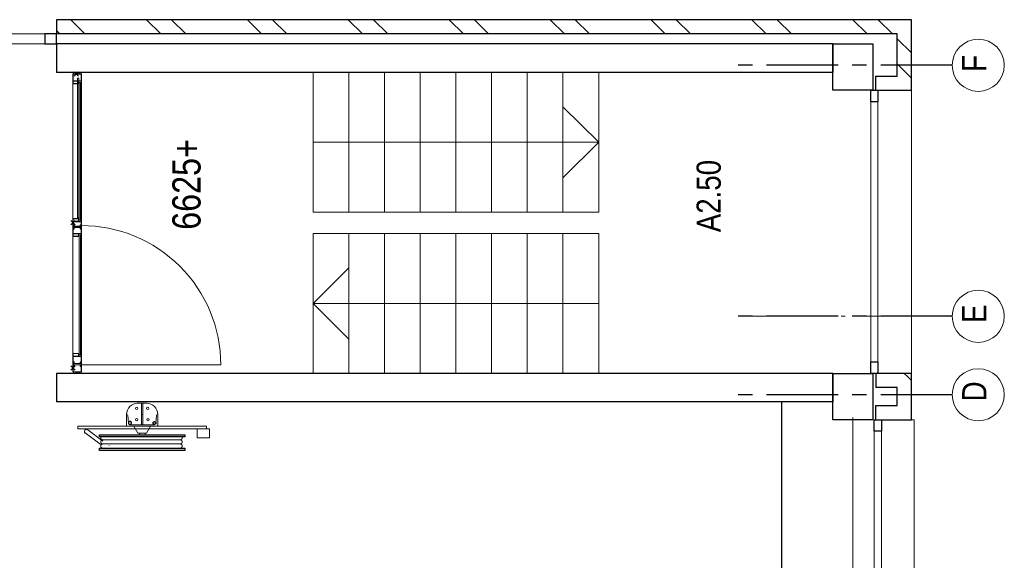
# Model space of a CAD drawing. Header units: millimetres. Extents: x 274596 to 660162, y 141333 to 298920.
# Tile 163 of 165: x 604464 to 611363, y 192753 to 196545. Entities that reach past the tile are written whole.
import ezdxf

# ---------------------------------------------------------------- set-up
doc = ezdxf.new("R2010")
doc.units = ezdxf.units.MM
doc.header["$LTSCALE"] = 400
doc.header["$PDMODE"] = 3
doc.header["$PDSIZE"] = 15
doc.linetypes.add('CENTER', pattern=[2, 1.25, -0.25, 0.25, -0.25])
doc.linetypes.add('STYLE_06', pattern=[1.041641, 0.625, -0.208282, 0.069427, -0.138931])
for name, color, linetype, lineweight in [('Buitenkozijnen', 140, 'Continuous', 15), ('mat-baksteen', 5, 'Continuous', 25), ('mat-beton (ihwg)', 5, 'Continuous', 25), ('mat-glas-vert', 5, 'Continuous', 15), ('MAT-kit', 140, 'Continuous', 5), ('mat-kunststof', 43, 'Continuous', 9), ('mat-staal', 5, 'Continuous', 25), ('None', 7, 'Continuous', 9), ('Ruimtenummers', 5, 'Continuous', 25), ('Tekst', 140, 'Continuous', 15)]:
    doc.layers.add(name, color=color, linetype=linetype, lineweight=lineweight)
doc.layers.add('inlay', color=6, linetype='Continuous')
doc.layers.add('stramien', color=1, linetype='CENTER')
doc.styles.add('Arial Narrow', font='ARIALN.TTF', dxfattribs={"height": 222.25})

# ---------------------------------------------------------------- blocks, each defined once
blk = doc.blocks.new('*U1653')
at = {"layer": 'mat-kunststof', "lineweight": 9}
blk.add_lwpolyline([(-8599, -36719.9), (-8609, -36719.9), (-8609, -36750.5), (-8599, -36750.5)], close=True, dxfattribs=at)
at = {"layer": 'None', "lineweight": 9}
blk.add_lwpolyline([(-8599, -36719.9), (-8609, -36750.5), (-8599, -36750.5), (-8609, -36719.9)], dxfattribs=at)
blk = doc.blocks.new('*U1654')
at = {"layer": 'MAT-kit', "color": 9, "linetype": 'Continuous', "lineweight": 5}
for points in [[(-8599, -36707.7), (-8604.3, -36709.6), (-8609, -36707.7), (-8609, -36713.8), (-8609, -36719.9), (-8604, -36719.9), (-8599, -36719.9), (-8599, -36713.8), (-8599, -36707.7)], [(-8599, -36762.7), (-8604.3, -36760.8), (-8609, -36762.7), (-8609, -36756.6), (-8609, -36750.5), (-8604, -36750.5), (-8599, -36750.5), (-8599, -36756.6), (-8599, -36762.7)]]:
    blk.add_open_spline(points, degree=2, knots=[0, 0, 0, 0.229184, 0.229184, 0.5027, 0.5027, 0.726485, 0.726485, 1, 1, 1], dxfattribs=at)
at = {"layer": 'None', "color": 7}
blk.add_blockref('*U1653', (0, 0), dxfattribs=at)
blk = doc.blocks.new('jan404.129')
at = {"layer": 'None', "lineweight": 15, "flags": 128}
for points in [[(-10, 14.85), (-10, -24.79), (10, -24.79), (10, 14.85)], [(8.5, 13.35), (8.5, -23.29), (-8.5, -23.29), (-8.5, 13.35)]]:
    blk.add_lwpolyline(points, close=True, dxfattribs=at)
blk = doc.blocks.new('*U1655')
at = {"layer": 'None', "color": 7, "linetype": 'Continuous', "lineweight": 15}
for p, q in [((-8658.4, -36762), (-8676.9, -36762)), ((-8676.9, -36763.5), (-8658.4, -36763.5)), ((-8676.9, -36765), (-8610.5, -36765)), ((-8658.4, -36706.5), (-8658.4, -36762)), ((-8658.4, -36763.5), (-8610.5, -36763.5)), ((-8610.5, -36705), (-8656.9, -36705)), ((-8610.5, -36706.5), (-8656.9, -36706.5)), ((-8656.9, -36706.5), (-8656.9, -36762)), ((-8610.5, -36763.5), (-8610.5, -36706.5)), ((-8609, -36763.5), (-8609, -36706.5))]:
    blk.add_line(p, q, dxfattribs=at)
for centre, start, end in [((-8676.9, -36763.5), 90, 180), ((-8676.9, -36763.5), 180, 270), ((-8656.9, -36706.5), 90, 180), ((-8658.4, -36762), 270, 0), ((-8610.5, -36706.5), 0, 90), ((-8610.5, -36763.5), 270, 0)]:
    blk.add_arc(centre, 1.5, start, end, dxfattribs=at)
at = {"layer": 'None', "linetype": 'Continuous', "lineweight": 5}
blk.add_point((-8609, -36730), dxfattribs=at)
at = {"layer": 'mat-staal', "color": 7, "xscale": -1}
blk.add_blockref('jan404.129', (-8669, -36719.9), dxfattribs=at)
blk = doc.blocks.new('*U1656')
at = {"layer": 'None', "color": 7, "linetype": 'Continuous', "lineweight": 15}
for p, q in [((-10698.9, -36706.5), (-10698.7, -36705.8)), ((-10698.9, -36706.5), (-10698.9, -36723.9)), ((-10698.9, -36723.9), (-10698.9, -36763.5)), ((-10698.7, -36764.3), (-10698.9, -36763.5)), ((-10698.7, -36705.8), (-10698.2, -36705.2)), ((-10698.2, -36764.8), (-10698.7, -36764.3)), ((-10698.2, -36705.2), (-10697.4, -36705)), ((-10697.4, -36765), (-10698.2, -36764.8)), ((-10668.8, -36705), (-10697.4, -36705)), ((-10668.8, -36706.5), (-10697.4, -36706.5)), ((-10697.4, -36706.5), (-10697.4, -36723.9)), ((-10697.4, -36723.9), (-10697.4, -36763.5)), ((-10697.4, -36763.5), (-10668.8, -36763.5)), ((-10697.4, -36765), (-10668.8, -36765)), ((-10637.4, -36705), (-10668.8, -36705)), ((-10656.9, -36706.5), (-10668.8, -36706.5)), ((-10668.8, -36763.5), (-10660.4, -36763.5)), ((-10668.8, -36765), (-10660.4, -36765)), ((-10660.4, -36710), (-10660.3, -36709.1)), ((-10660.4, -36710), (-10660.3, -36710.9)), ((-10660.4, -36758), (-10660.2, -36757.3)), ((-10660.4, -36763.5), (-10660.4, -36758)), ((-10659.7, -36764.8), (-10660.4, -36765)), ((-10660.3, -36709.1), (-10660, -36708.3)), ((-10660.3, -36710.9), (-10660, -36711.8)), ((-10660.2, -36757.3), (-10659.7, -36756.7)), ((-10660, -36708.3), (-10659.4, -36707.5)), ((-10660, -36711.8), (-10659.4, -36712.5)), ((-10659.7, -36756.7), (-10658.9, -36756.5)), ((-10659.1, -36764.3), (-10659.7, -36764.8)), ((-10659.4, -36707.5), (-10658.7, -36707)), ((-10659.4, -36712.5), (-10658.7, -36713)), ((-10658.9, -36763.5), (-10659.1, -36764.3)), ((-10658.9, -36709.5), (-10658.7, -36709)), ((-10658.9, -36710), (-10658.9, -36709.5)), ((-10658.9, -36710.5), (-10658.9, -36710)), ((-10658.7, -36711), (-10658.9, -36710.5)), ((-10658.9, -36756.5), (-10650.4, -36756.5)), ((-10658.9, -36758), (-10650.4, -36758)), ((-10658.9, -36763.5), (-10658.9, -36758)), ((-10658.7, -36707), (-10657.9, -36706.6)), ((-10658.7, -36709), (-10658.4, -36708.6)), ((-10658.4, -36711.4), (-10658.7, -36711)), ((-10658.7, -36713), (-10657.9, -36713.4)), ((-10658.4, -36708.6), (-10657.9, -36708.3)), ((-10657.9, -36711.7), (-10658.4, -36711.4)), ((-10657.9, -36706.6), (-10656.9, -36706.5)), ((-10657.9, -36708.3), (-10657.5, -36708.1)), ((-10657.5, -36711.9), (-10657.9, -36711.7)), ((-10657.9, -36713.4), (-10656.9, -36713.5)), ((-10657.5, -36708.1), (-10656.9, -36708)), ((-10656.9, -36712), (-10657.5, -36711.9)), ((-10637.4, -36706.5), (-10656.9, -36706.5)), ((-10656.9, -36708), (-10637.4, -36708)), ((-10650.4, -36712), (-10656.9, -36712)), ((-10650.4, -36713.5), (-10656.9, -36713.5)), ((-10649.7, -36712.2), (-10650.4, -36712)), ((-10650.4, -36723.9), (-10650.4, -36713.5)), ((-10650.4, -36756.5), (-10650.4, -36723.9)), ((-10649.7, -36757.8), (-10650.4, -36758)), ((-10649.1, -36712.8), (-10649.7, -36712.2)), ((-10649.1, -36757.3), (-10649.7, -36757.8)), ((-10648.9, -36713.5), (-10649.1, -36712.8)), ((-10648.9, -36756.5), (-10649.1, -36757.3)), ((-10648.9, -36723.9), (-10648.9, -36713.5)), ((-10648.9, -36756.5), (-10648.9, -36723.9)), ((-10636.7, -36705.2), (-10637.4, -36705)), ((-10636.7, -36707.8), (-10637.4, -36708)), ((-10636.1, -36705.8), (-10636.7, -36705.2)), ((-10636.1, -36707.3), (-10636.7, -36707.8)), ((-10635.9, -36706.5), (-10636.1, -36705.8)), ((-10635.9, -36706.5), (-10636.1, -36707.3))]:
    blk.add_line(p, q, dxfattribs=at)
blk = doc.blocks.new('*U1657')
at = {"layer": 'None', "linetype": 'Continuous', "lineweight": 5}
blk.add_point((-10670.9, -36705), dxfattribs=at)
at = {"layer": 'None', "color": 7}
blk.add_blockref('*U1656', (0, 0), dxfattribs=at)
blk = doc.blocks.new('*U1658')
at = {"layer": 'None', "color": 7, "linetype": 'Continuous', "lineweight": 15}
for p, q in [((-10653.9, -36763.5), (-10653.7, -36762.8)), ((-10653.9, -36763.5), (-10653.7, -36764.3)), ((-10653.7, -36762.8), (-10653.2, -36762.2)), ((-10653.7, -36764.3), (-10653.2, -36764.8)), ((-10653.2, -36762.2), (-10652.4, -36762)), ((-10653.2, -36764.8), (-10652.4, -36765)), ((-10632.9, -36762), (-10652.4, -36762)), ((-10632.9, -36763.5), (-10652.4, -36763.5)), ((-10652.4, -36765), (-10568.9, -36765)), ((-10640.9, -36713.5), (-10640.7, -36712.8)), ((-10640.9, -36713.5), (-10640.9, -36743.8)), ((-10640.9, -36743.8), (-10640.9, -36756.5)), ((-10640.7, -36757.3), (-10640.9, -36756.5)), ((-10640.7, -36712.8), (-10640.2, -36712.2)), ((-10640.2, -36757.8), (-10640.7, -36757.3)), ((-10640.2, -36712.2), (-10639.4, -36712)), ((-10639.4, -36758), (-10640.2, -36757.8)), ((-10630.9, -36712), (-10639.4, -36712)), ((-10639.4, -36713.5), (-10639.4, -36743.8)), ((-10630.9, -36713.5), (-10639.4, -36713.5)), ((-10639.4, -36743.8), (-10639.4, -36756.5)), ((-10639.4, -36756.5), (-10632.9, -36756.5)), ((-10639.4, -36758), (-10632.9, -36758)), ((-10632, -36756.6), (-10632.9, -36756.5)), ((-10632.9, -36758), (-10632.4, -36758.1)), ((-10632.4, -36761.9), (-10632.9, -36762)), ((-10632, -36763.4), (-10632.9, -36763.5)), ((-10632.9, -36763.5), (-10568.9, -36763.5)), ((-10632.4, -36758.1), (-10631.9, -36758.3)), ((-10631.9, -36761.7), (-10632.4, -36761.9)), ((-10631.2, -36757), (-10632, -36756.6)), ((-10631.2, -36763), (-10632, -36763.4)), ((-10631.9, -36758.3), (-10631.5, -36758.6)), ((-10631.5, -36761.4), (-10631.9, -36761.7)), ((-10631.5, -36758.6), (-10631.2, -36759)), ((-10631.2, -36761), (-10631.5, -36761.4)), ((-10630.5, -36757.5), (-10631.2, -36757)), ((-10631.2, -36759), (-10631, -36759.5)), ((-10631, -36760.5), (-10631.2, -36761)), ((-10630.5, -36762.5), (-10631.2, -36763)), ((-10631, -36759.5), (-10630.9, -36760)), ((-10630.9, -36760), (-10631, -36760.5)), ((-10630.9, -36706.5), (-10630.7, -36705.8)), ((-10630.9, -36706.5), (-10630.9, -36712)), ((-10630.2, -36713.3), (-10630.9, -36713.5)), ((-10630.7, -36705.8), (-10630.2, -36705.2)), ((-10629.9, -36758.3), (-10630.5, -36757.5)), ((-10629.9, -36761.8), (-10630.5, -36762.5)), ((-10630.2, -36705.2), (-10629.4, -36705)), ((-10629.6, -36712.8), (-10630.2, -36713.3)), ((-10629.6, -36759.1), (-10629.9, -36758.3)), ((-10629.6, -36760.9), (-10629.9, -36761.8)), ((-10629.4, -36712), (-10629.6, -36712.8)), ((-10629.4, -36760), (-10629.6, -36759.1)), ((-10629.4, -36760), (-10629.6, -36760.9)), ((-10570.4, -36705), (-10629.4, -36705)), ((-10629.4, -36706.5), (-10629.4, -36712)), ((-10590.4, -36706.5), (-10629.4, -36706.5)), ((-10589.7, -36705.2), (-10590.4, -36705)), ((-10590.4, -36743.8), (-10590.4, -36706.5)), ((-10590.4, -36762), (-10590.4, -36743.8)), ((-10590.3, -36762.7), (-10590.4, -36762)), ((-10589.7, -36763.3), (-10590.3, -36762.7)), ((-10589.1, -36705.8), (-10589.7, -36705.2)), ((-10588.9, -36763.5), (-10589.7, -36763.3)), ((-10588.9, -36706.5), (-10589.1, -36705.8)), ((-10588.9, -36743.8), (-10588.9, -36706.5)), ((-10588.9, -36762), (-10588.9, -36743.8)), ((-10570.4, -36762), (-10588.9, -36762)), ((-10588.9, -36763.5), (-10570.4, -36763.5)), ((-10588.9, -36765), (-10570.4, -36765)), ((-10570.4, -36762), (-10569.7, -36762.2)), ((-10569.7, -36764.8), (-10570.4, -36765)), ((-10569.7, -36762.2), (-10569.1, -36762.8)), ((-10569.1, -36764.2), (-10569.7, -36764.8)), ((-10569.1, -36762.8), (-10568.9, -36763.5)), ((-10568.9, -36763.5), (-10569.1, -36764.2))]:
    blk.add_line(p, q, dxfattribs=at)
at = {"layer": 'mat-staal', "color": 7, "xscale": -1}
blk.add_blockref('jan404.129', (-10578.9, -36719.9), dxfattribs=at)
blk = doc.blocks.new('*U1659')
at = {"layer": 'None'}
blk.add_blockref('*U1658', (0, 0), dxfattribs=at)
blk = doc.blocks.new('*U1660')
at = {"layer": 'mat-kunststof', "lineweight": 9}
blk.add_lwpolyline([(-10708.9, -36719.9), (-10698.9, -36719.9), (-10698.9, -36750.5), (-10708.9, -36750.5)], close=True, dxfattribs=at)
at = {"layer": 'None', "lineweight": 9}
blk.add_lwpolyline([(-10708.9, -36719.9), (-10698.9, -36750.5), (-10708.9, -36750.5), (-10698.9, -36719.9)], dxfattribs=at)
blk = doc.blocks.new('*U1661')
at = {"layer": 'MAT-kit', "color": 9, "linetype": 'Continuous', "lineweight": 5}
for points in [[(-10708.9, -36707.7), (-10703.6, -36709.6), (-10698.9, -36707.7), (-10698.9, -36713.8), (-10698.9, -36719.9), (-10703.9, -36719.9), (-10708.9, -36719.9), (-10708.9, -36713.8), (-10708.9, -36707.7)], [(-10708.9, -36762.7), (-10703.6, -36760.8), (-10698.9, -36762.7), (-10698.9, -36756.6), (-10698.9, -36750.5), (-10703.9, -36750.5), (-10708.9, -36750.5), (-10708.9, -36756.6), (-10708.9, -36762.7)]]:
    blk.add_open_spline(points, degree=2, knots=[0, 0, 0, 0.229184, 0.229184, 0.5027, 0.5027, 0.726485, 0.726485, 1, 1, 1], dxfattribs=at)
at = {"layer": 'None', "color": 7}
blk.add_blockref('*U1660', (0, 0), dxfattribs=at)
blk = doc.blocks.new('*X1662')
at = {"layer": 'None', "lineweight": 5}
blk.add_line((-9736.8, -36750), (-10578.9, -36750), dxfattribs=at)
blk = doc.blocks.new('*X1663')
at = {"layer": 'None', "lineweight": 5}
blk.add_line((-8669, -36750), (-9635.4, -36750), dxfattribs=at)
blk = doc.blocks.new('*U1664')
at = {"layer": 'None', "color": 7, "linetype": 'Continuous', "lineweight": 15}
for p, q in [((-9748.7, -36762.8), (-9748.9, -36763.5)), ((-9748.9, -36763.5), (-9748.7, -36764.2)), ((-9693.4, -36763.5), (-9748.9, -36763.5)), ((-9673.9, -36765), (-9748.9, -36765)), ((-9748.2, -36762.2), (-9748.7, -36762.8)), ((-9748.7, -36764.2), (-9748.2, -36764.8)), ((-9747.4, -36762), (-9748.2, -36762.2)), ((-9748.2, -36764.8), (-9747.4, -36765)), ((-9747.4, -36705), (-9696.9, -36705)), ((-9747.4, -36706.5), (-9696.9, -36706.5)), ((-9747.4, -36762), (-9728.9, -36762)), ((-9728.9, -36763.5), (-9747.4, -36763.5)), ((-9728.9, -36765), (-9747.4, -36765)), ((-9728.9, -36706.5), (-9728.7, -36705.8)), ((-9728.9, -36743.8), (-9728.9, -36706.5)), ((-9728.9, -36762), (-9728.9, -36743.8)), ((-9728.9, -36763.5), (-9728.2, -36763.3)), ((-9728.7, -36705.8), (-9728.2, -36705.2)), ((-9728.2, -36705.2), (-9727.4, -36705)), ((-9728.2, -36763.3), (-9727.6, -36762.7)), ((-9727.6, -36762.7), (-9727.4, -36762)), ((-9727.4, -36743.8), (-9727.4, -36706.5)), ((-9727.4, -36762), (-9727.4, -36743.8)), ((-9696.2, -36705.2), (-9696.9, -36705)), ((-9696.9, -36706.5), (-9696.9, -36712)), ((-9696.9, -36712), (-9696.7, -36712.8)), ((-9696.9, -36760), (-9696.8, -36759.1)), ((-9696.9, -36760), (-9696.8, -36760.9)), ((-9696.8, -36759.1), (-9696.5, -36758.3)), ((-9696.8, -36760.9), (-9696.5, -36761.8)), ((-9696.7, -36712.8), (-9696.2, -36713.3)), ((-9696.5, -36758.3), (-9695.9, -36757.5)), ((-9696.5, -36761.8), (-9695.9, -36762.5)), ((-9695.6, -36705.8), (-9696.2, -36705.2)), ((-9696.2, -36713.3), (-9695.4, -36713.5)), ((-9695.9, -36757.5), (-9695.2, -36757)), ((-9695.9, -36762.5), (-9695.2, -36763)), ((-9695.4, -36706.5), (-9695.6, -36705.8)), ((-9695.4, -36706.5), (-9695.4, -36712)), ((-9695.4, -36712), (-9686.9, -36712)), ((-9695.4, -36713.5), (-9686.9, -36713.5)), ((-9695.2, -36759), (-9695.4, -36759.5)), ((-9695.4, -36759.5), (-9695.4, -36760)), ((-9695.4, -36760), (-9695.4, -36760.5)), ((-9695.4, -36760.5), (-9695.2, -36761)), ((-9695.2, -36757), (-9694.4, -36756.6)), ((-9694.9, -36758.6), (-9695.2, -36759)), ((-9695.2, -36761), (-9694.9, -36761.4)), ((-9695.2, -36763), (-9694.4, -36763.4)), ((-9694.4, -36758.3), (-9694.9, -36758.6)), ((-9694.9, -36761.4), (-9694.4, -36761.7)), ((-9694.4, -36756.6), (-9693.4, -36756.5)), ((-9694, -36758.1), (-9694.4, -36758.3)), ((-9694.4, -36761.7), (-9694, -36761.9)), ((-9694.4, -36763.4), (-9693.4, -36763.5)), ((-9693.4, -36758), (-9694, -36758.1)), ((-9694, -36761.9), (-9693.4, -36762)), ((-9686.9, -36756.5), (-9693.4, -36756.5)), ((-9686.9, -36758), (-9693.4, -36758)), ((-9693.4, -36762), (-9673.9, -36762)), ((-9693.4, -36763.5), (-9673.9, -36763.5)), ((-9692.4, -36706.5), (-9692.2, -36705.8)), ((-9692.4, -36706.5), (-9692.2, -36707.3)), ((-9692.2, -36705.8), (-9691.7, -36705.2)), ((-9692.2, -36707.3), (-9691.7, -36707.8)), ((-9691.7, -36705.2), (-9690.9, -36705)), ((-9691.7, -36707.8), (-9690.9, -36708)), ((-9690.9, -36705), (-9654.1, -36705)), ((-9690.9, -36706.5), (-9671.4, -36706.5)), ((-9671.4, -36708), (-9690.9, -36708)), ((-9686.2, -36712.2), (-9686.9, -36712)), ((-9686.9, -36713.5), (-9686.9, -36743.8)), ((-9686.9, -36743.8), (-9686.9, -36756.5)), ((-9686.9, -36758), (-9686.2, -36757.8)), ((-9685.6, -36712.8), (-9686.2, -36712.2)), ((-9686.2, -36757.8), (-9685.6, -36757.3)), ((-9685.4, -36713.5), (-9685.6, -36712.8)), ((-9685.6, -36757.3), (-9685.4, -36756.5)), ((-9685.4, -36713.5), (-9685.4, -36743.8)), ((-9685.4, -36743.8), (-9685.4, -36756.5)), ((-9679.4, -36713.5), (-9679.2, -36712.8)), ((-9679.4, -36723.9), (-9679.4, -36713.5)), ((-9679.4, -36756.5), (-9679.4, -36723.9)), ((-9679.4, -36756.5), (-9679.2, -36757.3)), ((-9679.2, -36712.8), (-9678.7, -36712.2)), ((-9679.2, -36757.3), (-9678.7, -36757.8)), ((-9678.7, -36712.2), (-9677.9, -36712)), ((-9678.7, -36757.8), (-9677.9, -36758)), ((-9677.9, -36712), (-9671.4, -36712)), ((-9677.9, -36723.9), (-9677.9, -36713.5)), ((-9677.9, -36713.5), (-9671.4, -36713.5)), ((-9677.9, -36756.5), (-9677.9, -36723.9)), ((-9669.4, -36756.5), (-9677.9, -36756.5)), ((-9669.4, -36758), (-9677.9, -36758)), ((-9673.2, -36762.2), (-9673.9, -36762)), ((-9673.2, -36764.8), (-9673.9, -36765)), ((-9672.6, -36762.8), (-9673.2, -36762.2)), ((-9672.6, -36764.3), (-9673.2, -36764.8)), ((-9672.4, -36763.5), (-9672.6, -36762.8)), ((-9672.4, -36763.5), (-9672.6, -36764.3)), ((-9670.5, -36706.6), (-9671.4, -36706.5)), ((-9671.4, -36706.5), (-9654.1, -36706.5)), ((-9670.9, -36708.1), (-9671.4, -36708)), ((-9671.4, -36712), (-9670.9, -36711.9)), ((-9670.5, -36713.4), (-9671.4, -36713.5)), ((-9670.4, -36708.3), (-9670.9, -36708.1)), ((-9670.9, -36711.9), (-9670.4, -36711.7)), ((-9669.7, -36707), (-9670.5, -36706.6)), ((-9669.7, -36713), (-9670.5, -36713.4)), ((-9670, -36708.6), (-9670.4, -36708.3)), ((-9670.4, -36711.7), (-9670, -36711.4)), ((-9669.7, -36709), (-9670, -36708.6)), ((-9670, -36711.4), (-9669.7, -36711)), ((-9669, -36707.5), (-9669.7, -36707)), ((-9669.5, -36709.5), (-9669.7, -36709)), ((-9669.7, -36711), (-9669.5, -36710.5)), ((-9669, -36712.5), (-9669.7, -36713)), ((-9669.4, -36710), (-9669.5, -36709.5)), ((-9669.5, -36710.5), (-9669.4, -36710)), ((-9668.7, -36756.7), (-9669.4, -36756.5)), ((-9669.4, -36763.5), (-9669.4, -36758)), ((-9669.4, -36763.5), (-9669.2, -36764.3)), ((-9669.2, -36764.3), (-9668.7, -36764.8)), ((-9668.4, -36708.3), (-9669, -36707.5)), ((-9668.4, -36711.8), (-9669, -36712.5)), ((-9668.1, -36757.3), (-9668.7, -36756.7)), ((-9668.7, -36764.8), (-9667.9, -36765)), ((-9668.1, -36709.1), (-9668.4, -36708.3)), ((-9668.1, -36710.9), (-9668.4, -36711.8)), ((-9667.9, -36710), (-9668.1, -36709.1)), ((-9667.9, -36710), (-9668.1, -36710.9)), ((-9667.9, -36758), (-9668.1, -36757.3)), ((-9667.9, -36763.5), (-9667.9, -36758)), ((-9654.1, -36763.5), (-9667.9, -36763.5)), ((-9654.1, -36765), (-9667.9, -36765)), ((-9654.1, -36705), (-9644.7, -36705.2)), ((-9654.1, -36706.5), (-9645.4, -36706.5)), ((-9623.9, -36763.5), (-9654.1, -36763.5)), ((-9625.4, -36765), (-9654.1, -36765)), ((-9644.7, -36705.2), (-9645.4, -36705)), ((-9645.4, -36706.5), (-9645.4, -36723.9)), ((-9645.4, -36723.9), (-9645.4, -36762)), ((-9645.4, -36762), (-9645.2, -36762.8)), ((-9645.2, -36762.8), (-9644.7, -36763.3)), ((-9644.1, -36705.8), (-9644.7, -36705.2)), ((-9644.7, -36763.3), (-9643.9, -36763.5)), ((-9643.9, -36706.5), (-9644.1, -36705.8)), ((-9643.9, -36706.5), (-9643.9, -36723.9)), ((-9643.9, -36723.9), (-9643.9, -36762)), ((-9643.9, -36762), (-9625.4, -36762)), ((-9625.4, -36763.5), (-9643.9, -36763.5)), ((-9624.7, -36762.2), (-9625.4, -36762)), ((-9624.7, -36764.8), (-9625.4, -36765)), ((-9624.1, -36762.8), (-9624.7, -36762.2)), ((-9624.1, -36764.3), (-9624.7, -36764.8)), ((-9623.9, -36763.5), (-9624.1, -36762.8)), ((-9623.9, -36763.5), (-9624.1, -36764.3))]:
    blk.add_line(p, q, dxfattribs=at)
at = {"layer": 'None', "linetype": 'Continuous', "lineweight": 5}
blk.add_point((-9651.9, -36705), dxfattribs=at)
at = {"layer": 'mat-staal', "color": 7}
for p in [(-9738.9, -36719.9), (-9633.9, -36719.9)]:
    blk.add_blockref('jan404.129', p, dxfattribs=at)
blk = doc.blocks.new('*U1665')
at = {"layer": 'mat-glas-vert', "color": 140, "lineweight": 15}
for points in [[(-10578.9, -36748.4), (-9736.8, -36748.4), (-9736.8, -36758.4), (-10578.9, -36758.4)], [(-9635.4, -36748.4), (-8669, -36748.4), (-8669, -36758.4), (-9635.4, -36758.4)], [(-9618.4, -36738.4), (-8638.9, -36738.4), (-8638.9, -36745.9), (-9618.4, -36745.9)]]:
    blk.add_lwpolyline(points, close=True, dxfattribs=at)
at = {"layer": 'None', "color": 43, "linetype": 'Continuous', "lineweight": 9}
blk.add_line((-10648.9, -36763.5), (-10648.9, -37740.4), dxfattribs=at)
at = {"layer": 'None', "lineweight": 9}
blk.add_lwpolyline([(-8609, -36705), (-8609, -36765), (-10698.9, -36765), (-10698.9, -36705)], close=True, dxfattribs=at)
at = {"layer": 'None', "color": 43, "linetype": 'Continuous', "lineweight": 9}
blk.add_arc((-10648.7, -36764.3), 976.3, 269.98774, 0.04592, dxfattribs=at)
at = {"layer": 'mat-glas-vert', "color": 140}
for name in ['*X1662', '*X1663']:
    blk.add_blockref(name, (0, 0), dxfattribs=at)
at = {"layer": 'mat-staal', "color": 7}
for name in ['*U1661', '*U1654']:
    blk.add_blockref(name, (0, 0), dxfattribs=at)
at = {"layer": 'None', "color": 7}
for name in ['*U1657', '*U1659', '*U1664', '*U1655']:
    blk.add_blockref(name, (0, 0), dxfattribs=at)
blk = doc.blocks.new('*X1666')
at = {"layer": 'None', "lineweight": 9}
for p, q in [((-8638.9, -42580), (-8538.9, -42480)), ((-8462.5, -42580), (-8362.5, -42480))]:
    blk.add_line(p, q, dxfattribs=at)
blk = doc.blocks.new('*X1667')
at = {"layer": 'None', "lineweight": 9}
for p, q in [((-8328.9, -36613.2), (-8305.7, -36590)), ((-8328.9, -36789.6), (-8228.9, -36689.6)), ((-8328.9, -37320.3), (-8228.9, -37220.3)), ((-8328.9, -37496.7), (-8228.9, -37396.7)), ((-8328.9, -38027.4), (-8228.9, -37927.4)), ((-8328.9, -38203.8), (-8228.9, -38103.8)), ((-8328.9, -38734.5), (-8228.9, -38634.5)), ((-8328.9, -38910.9), (-8228.9, -38810.9)), ((-8328.9, -39441.6), (-8228.9, -39341.6)), ((-8328.9, -39618), (-8228.9, -39518)), ((-8328.9, -40148.7), (-8228.9, -40048.7)), ((-8328.9, -40325.1), (-8228.9, -40225.1)), ((-8328.9, -40855.9), (-8228.9, -40755.9)), ((-8328.9, -41032.2), (-8228.9, -40932.2)), ((-8328.9, -41563), (-8228.9, -41463)), ((-8328.9, -41739.3), (-8228.9, -41639.3)), ((-8328.9, -42270.1), (-8228.9, -42170.1)), ((-8328.9, -42446.5), (-8228.9, -42346.5))]:
    blk.add_line(p, q, dxfattribs=at)
blk = doc.blocks.new('*X1675')
at = {"layer": 'None', "lineweight": 9}
blk.add_line((-10760.2, -42580), (-10734.6, -42554.4), dxfattribs=at)
blk = doc.blocks.new('*X1676')
at = {"layer": 'None', "lineweight": 9}
blk.add_line((-10734.6, -42554.4), (-10708.9, -42528.7), dxfattribs=at)
blk = doc.blocks.new('Gevelpui best 1410 (2D)')
at = {"layer": 'Buitenkozijnen', "lineweight": 15}
for p, q in [((-260, 0), (-260, -1410)), ((-260, 0), (-210, 0)), ((-210, 0), (-210, -1410)), ((-260, -1410), (-210, -1410))]:
    blk.add_line(p, q, dxfattribs=at)
at = {"layer": 'Buitenkozijnen', "color": 92, "lineweight": 25}
for points in [[(-260, 0), (-210, 0), (-210, -80), (-260, -80)], [(-260, -1330), (-210, -1330), (-210, -1410), (-260, -1410)]]:
    blk.add_lwpolyline(points, close=True, dxfattribs=at)
at = {"layer": 'None', "color": 43, "linetype": 'Continuous', "lineweight": 9}
blk.add_line((-410, 15), (-410, -1425), dxfattribs=at)
blk = doc.blocks.new('*U50')
at = {"layer": 'Buitenkozijnen', "lineweight": 15}
for p, q in [((0, 25), (1985, 25)), ((0, -25), (0, 25)), ((1985, -25), (1985, 25)), ((0, -25), (1985, -25))]:
    blk.add_line(p, q, dxfattribs=at)
blk = doc.blocks.new('Gevelpui best 1985')
at = {"layer": 'Buitenkozijnen', "color": 43, "lineweight": 9}
blk.add_line((0, 259.8), (1985, 259.8), dxfattribs=at)
at = {"layer": 'Buitenkozijnen', "color": 92, "lineweight": 25}
for points in [[(0, -25), (0, 25), (80, 25), (80, -25)], [(1905, -25), (1905, 25), (1985, 25), (1985, -25)]]:
    blk.add_lwpolyline(points, close=True, dxfattribs=at)
at = {"layer": 'Buitenkozijnen'}
blk.add_blockref('*U50', (0, 0), dxfattribs=at)
blk = doc.blocks.new('*U1677')
at = {"layer": 'Buitenkozijnen', "lineweight": 15}
for p, q in [((-8398.9, -34760), (-8328.9, -34760)), ((-8398.9, -36590), (-8398.9, -34760)), ((-8328.9, -36590), (-8328.9, -34760)), ((-8398.9, -36590), (-8328.9, -36590))]:
    blk.add_line(p, q, dxfattribs=at)
blk = doc.blocks.new('*U1678')
at = {"layer": 'Buitenkozijnen', "color": 92, "lineweight": 25}
for points in [[(-8328.9, -34760), (-8398.9, -34760), (-8398.9, -34842.7), (-8328.9, -34842.7)], [(-8328.9, -36507.3), (-8398.9, -36507.3), (-8398.9, -36590), (-8328.9, -36590)]]:
    blk.add_lwpolyline(points, close=True, dxfattribs=at)
at = {"layer": 'Buitenkozijnen'}
blk.add_blockref('*U1677', (0, 0), dxfattribs=at)
blk = doc.blocks.new('*U29')
at = {"layer": 'None', "color": 140, "linetype": 'Continuous', "lineweight": 15, "flags": 128}
blk.add_lwpolyline([(-21.4, 110), (58.6, 110), (58.6, 106.7, -0.391021), (52.6, 100.2), (-0.9, 95.9, 0.391021), (-12.4, 83.5), (-12.4, -83.5, 0.391021), (-0.9, -95.9), (52.6, -100.2, -0.391021), (58.6, -106.7), (58.6, -110), (-21.4, -110)], format="xyb", close=True, dxfattribs=at)
blk = doc.blocks.new('*U30')
at = {"layer": 'None', "color": 253, "linetype": 'Continuous', "lineweight": 5}
for p, q in [((96.625, -278), (96.625, 266)), ((125.704, -278), (125.704, 266)), ((50.42, -31.849), (50.42, 29))]:
    blk.add_line(p, q, dxfattribs=at)
at = {"layer": 'None', "color": 140, "linetype": 'Continuous', "lineweight": 15}
for p, q in [((50.42, 29), (1.453, 57.31)), ((0, -61), (50.42, -31.849))]:
    blk.add_line(p, q, dxfattribs=at)
at = {"layer": 'None', "color": 92, "linetype": 'Continuous', "lineweight": 25}
for points in [[(60.916, 296), (76.476, 296), (76.476, -300), (60.916, -300)], [(154.785, 296), (171.344, 296), (171.344, -302), (154.785, -302)]]:
    blk.add_lwpolyline(points, close=True, dxfattribs=at)
at = {"layer": 'None', "color": 253, "linetype": 'Continuous', "lineweight": 5}
blk.add_lwpolyline([(50.929, 18), (60.916, 18), (60.916, -18), (50.929, -18)], close=True, dxfattribs=at)
for points, knots in [([(96.866, 264), (96.866, 268.997), (93.792, 272.9335), (90.718, 276.87), (85.875, 278.0735), (81.032, 279.277), (76.476, 277.238)], [0, 0, 0, 0.333549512, 0.333549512, 0.666828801, 0.666828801, 1, 1, 1]), ([(125.825, 264), (125.825, 267.886), (123.8855, 271.2505), (121.946, 274.615), (118.586, 276.5575), (115.226, 278.5), (107.466, 278.5), (104.106, 276.5575), (100.746, 274.615), (98.806, 271.2505), (96.866, 267.886), (96.866, 264)], [0, 0, 0, 0.166769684, 0.166769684, 0.333423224, 0.333423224, 0.499994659, 0.666566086, 0.666566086, 0.833226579, 0.833226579, 1, 1, 1]), ([(154.785, 264), (154.785, 267.886), (152.845, 271.2505), (150.905, 274.615), (147.5455, 276.5575), (144.186, 278.5), (140.306, 278.5), (136.426, 278.5), (133.066, 276.5575), (129.706, 274.615), (127.7655, 271.2505), (125.825, 267.886), (125.825, 264)], [0, 0, 0, 0.166772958, 0.166772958, 0.333424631, 0.333424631, 0.499985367, 0.499985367, 0.666556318, 0.666556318, 0.833223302, 0.833223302, 1, 1, 1]), ([(76.477, -291.432), (81.039, -293.343), (85.8175, -292.072), (90.596, -290.801), (93.6105, -286.876), (96.625, -282.951), (96.625, -278)], [0, 0, 0, 0.333165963, 0.333165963, 0.666458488, 0.666458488, 1, 1, 1]), ([(96.625, -278), (96.625, -281.901), (98.573, -285.2795), (100.521, -288.658), (103.895, -290.609), (107.269, -292.56), (111.165, -292.56), (115.061, -292.56), (118.435, -290.609), (121.809, -288.658), (123.7565, -285.2795), (125.704, -281.901), (125.704, -278)], [0, 0, 0, 0.166754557, 0.166754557, 0.333426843, 0.333426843, 0.500005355, 0.500005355, 0.666583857, 0.666583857, 0.833249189, 0.833249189, 1, 1, 1]), ([(125.704, -278), (125.704, -281.901), (127.6525, -285.2795), (129.601, -288.658), (132.975, -290.609), (136.349, -292.56), (140.245, -292.56), (144.141, -292.56), (147.5145, -290.609), (150.888, -288.658), (152.836, -285.2795), (154.784, -281.901), (154.784, -278)], [0, 0, 0, 0.166757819, 0.166757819, 0.333436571, 0.333436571, 0.500014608, 0.500014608, 0.666582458, 0.666582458, 0.833245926, 0.833245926, 1, 1, 1])]:
    blk.add_open_spline(points, degree=2, knots=knots, dxfattribs=at)
blk = doc.blocks.new('BSH')
at = {"layer": 'None', "color": 140, "linetype": 'Continuous', "lineweight": 15}
for p, q in [((0, -61), (0, 111.155)), ((-159.8585, -36.7557), (-159.8585, 32.756)), ((-80, -6.8893), (-80, 2.8892))]:
    blk.add_line(p, q, dxfattribs=at)
at = {"layer": 'None', "color": 253, "linetype": 'Continuous', "lineweight": 5}
for p, q in [((135.277, -233.0824), (136.142, -233.8294)), ((27.7468, -383.0008), (105.0969, -276.5164)), ((130.6676, -289.4337), (48.7568, -402.0618))]:
    blk.add_line(p, q, dxfattribs=at)
at = {"layer": 'None', "color": 140, "linetype": 'Continuous', "lineweight": 15}
for points in [[(0, 448), (20, 448), (20, -452), (0, -452)], [(20, 469.75), (82, 469.75), (82, 382.75), (20, 382.75)], [(-160, 2.8892), (-9, 2.8892), (-9, -6.8893), (-160, -6.8893)]]:
    blk.add_lwpolyline(points, close=True, dxfattribs=at)
at = {"layer": 'None', "color": 8, "linetype": 'Continuous', "lineweight": 5}
for centre in [(-124, 37.275), (-44.5, 38.775), (-124, -41.275), (-45, -41.275)]:
    blk.add_circle(centre, 8.5, dxfattribs=at)
at = {"layer": 'None', "color": 140, "linetype": 'Continuous', "lineweight": 15}
for centre, start, end in [((-80, 28), 90, 180), ((-80, -32), 180, 270)]:
    blk.add_arc(centre, 80, start, end, dxfattribs=at)
at = {"layer": 'None', "color": 9, "linetype": 'Continuous', "lineweight": 5}
blk.add_arc((38.2528, -392.5302), 14.18399, 137.790600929, 325.770923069, dxfattribs=at)
at = {"layer": 'None', "color": 92, "linetype": 'Continuous', "lineweight": 25}
for points, knots in [([(-11.70075, 86.5025), (-12.2626, 89.0317), (-14.0137, 90.9408), (-15.7648, 92.8499), (-18.23575, 93.6275), (-20.7067, 94.4051), (-23.236, 93.84325), (-25.7653, 93.2814), (-27.67445, 91.53015), (-29.5836, 89.7789), (-30.36125, 87.3079), (-31.1389, 84.8369), (-30.57705, 82.3077), (-30.0152, 79.7785), (-28.26385, 77.8694), (-26.5125, 75.9603), (-24.0415, 75.1827), (-21.5705, 74.4051), (-19.0412, 74.96695), (-16.5119, 75.5288), (-14.60305, 77.28005), (-12.6942, 79.0313), (-11.91655, 81.5023), (-11.1389, 83.9733), (-11.70075, 86.5025)], [0, 0, 0, 0.0833344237, 0.0833344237, 0.1666618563, 0.1666618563, 0.2499968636, 0.2499968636, 0.3333348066, 0.3333348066, 0.4166657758, 0.4166657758, 0.5000000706, 0.5000000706, 0.583336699, 0.583336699, 0.666668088, 0.666668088, 0.7500039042, 0.7500039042, 0.8333377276, 0.8333377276, 0.9166657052, 0.9166657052, 1, 1, 1]), ([(-11.75695, -89.71225), (-12.375, -92.4944), (-14.3012, -94.5944), (-16.2274, -96.6944), (-18.94545, -97.54975), (-21.6635, -98.4051), (-24.4457, -97.78705), (-27.2279, -97.169), (-29.328, -95.24265), (-31.4281, -93.3163), (-32.2835, -90.5982), (-33.1389, -87.8801), (-32.52085, -85.09795), (-31.9028, -82.3158), (-29.97635, -80.2158), (-28.0499, -78.1158), (-25.3318, -77.26045), (-22.6137, -76.4051), (-19.83145, -77.02315), (-17.0492, -77.6412), (-14.94945, -79.56755), (-12.8497, -81.4939), (-11.9943, -84.212), (-11.1389, -86.9301), (-11.75695, -89.71225)], [0, 0, 0, 0.083334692, 0.083334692, 0.1666618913, 0.1666618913, 0.2499964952, 0.2499964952, 0.3333343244, 0.3333343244, 0.4166651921, 0.4166651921, 0.4999998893, 0.4999998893, 0.5833365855, 0.5833365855, 0.6666673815, 0.6666673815, 0.7500034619, 0.7500034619, 0.8333376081, 0.8333376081, 0.9166653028, 0.9166653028, 1, 1, 1])]:
    blk.add_open_spline(points, degree=2, knots=knots, dxfattribs=at)
at = {"layer": 'None', "color": 7}
blk.add_blockref('*U30', (0, 0), dxfattribs=at)
at = {"layer": 'None', "color": 140, "rotation": 180}
blk.add_blockref('*U29', (-21.4, -2), dxfattribs=at)

msp = doc.modelspace()

# ---------------------------------------------------------------- linework, layer by layer
at = {"layer": 'Buitenkozijnen', "color": 43, "lineweight": 9, "flags": 128}
msp.add_lwpolyline([(610711.74537, 193739.52899), (610731.74537, 193739.52899), (610731.74537, 188084.52899), (610461.74537, 188084.52899)], dxfattribs=at)
at = {"layer": 'inlay'}
msp.add_line((609801.78601, 193864.52899), (609801.78601, 188994.48836), dxfattribs=at)
at = {"layer": 'mat-baksteen', "lineweight": 25}
for p, q in [((604721.74537, 196544.52899), (604721.74537, 196444.52899)), ((610711.74537, 196544.52899), (604721.74537, 196544.52899)), ((610711.74537, 196049.52899), (610711.74537, 196544.52899)), ((610611.74537, 196444.52899), (604721.74537, 196444.52899)), ((610611.74537, 196149.52899), (610611.74537, 196444.52899)), ((610461.74537, 196149.52899), (610611.74537, 196149.52899)), ((610461.74537, 196049.52899), (610461.74537, 196149.52899)), ((610461.74537, 196149.52899), (610611.74537, 196149.52899)), ((610461.74537, 196049.52899), (610461.74537, 196149.52899)), ((610461.74537, 196049.52899), (610711.74537, 196049.52899)), ((610461.74537, 196049.52899), (610711.74537, 196049.52899)), ((610461.74537, 194064.52899), (610461.74537, 193964.52899)), ((610711.74537, 194064.52899), (610461.74537, 194064.52899)), ((610711.74537, 193739.52899), (610711.74537, 194064.52899)), ((610611.74537, 193964.52899), (610461.74537, 193964.52899)), ((610611.74537, 193839.52899), (610611.74537, 193964.52899)), ((610461.74537, 193839.52899), (610611.74537, 193839.52899)), ((610461.74537, 193739.52899), (610461.74537, 193839.52899)), ((610461.74537, 193739.52899), (610711.74537, 193739.52899))]:
    msp.add_line(p, q, dxfattribs=at)
at = {"layer": 'mat-beton (ihwg)', "lineweight": 25}
for p, q in [((604721.74537, 196374.48836), (604721.74537, 196174.48836)), ((610161.74537, 196374.48836), (604721.74537, 196374.48836)), ((610161.74537, 196374.48836), (610161.74537, 196174.48836)), ((610161.74537, 196174.48836), (604721.74537, 196174.48836)), ((604721.74537, 194064.52899), (604721.74537, 193864.52899)), ((610161.74537, 194064.52899), (604721.74537, 194064.52899)), ((604721.74537, 194064.52899), (604721.74537, 193864.52899)), ((610161.74537, 194064.52899), (604721.74537, 194064.52899)), ((610161.74537, 194064.52899), (610161.74537, 193864.52899)), ((610161.74537, 194064.52899), (610161.74537, 193864.52899)), ((610161.74537, 193864.52899), (604721.74537, 193864.52899)), ((610161.74537, 193864.52899), (604721.74537, 193864.52899))]:
    msp.add_line(p, q, dxfattribs=at)
for points in [[(610161.74537, 196374.48836), (610441.74537, 196374.48836), (610441.74537, 196049.52899), (610161.74537, 196049.52899)], [(610161.74537, 194064.52899), (610441.74537, 194064.52899), (610441.74537, 193739.52899), (610161.74537, 193739.52899)]]:
    msp.add_lwpolyline(points, close=True, dxfattribs=at)
at = {"layer": 'None', "color": 140, "linetype": 'Continuous', "lineweight": 15}
for p, q in [((608520.61387, 195684.48836), (608270.61387, 195934.48836)), ((606520.61387, 195684.48836), (608520.61387, 195684.48836)), ((608520.61387, 195684.48836), (608270.61387, 195434.48836))]:
    msp.add_line(p, q, dxfattribs=at)
at = {"layer": 'None', "color": 43, "linetype": 'Continuous', "lineweight": 9}
for q in [(606770.61387, 194804.52899), (606770.61387, 194304.52899), (608520.61387, 194554.52899)]:
    msp.add_line((606520.61387, 194554.52899), q, dxfattribs=at)
at = {"layer": 'None', "color": 7, "linetype": 'STYLE_06', "lineweight": 9}
msp.add_line((610997.55955, 194464.52899), (609497.55955, 194464.52899), dxfattribs=at)
at = {"layer": 'None', "color": 140, "linetype": 'Continuous', "lineweight": 15}
for points in [[(606520.61387, 195194.48836), (606520.61387, 196174.48836), (606770.61387, 196174.48836), (606770.61387, 195194.48836)], [(606770.61387, 195194.48836), (606770.61387, 196174.48836), (607020.61387, 196174.48836), (607020.61387, 195194.48836)], [(607020.61387, 195194.48836), (607020.61387, 196174.48836), (607270.61387, 196174.48836), (607270.61387, 195194.48836)], [(607270.61387, 195194.48836), (607270.61387, 196174.48836), (607520.61387, 196174.48836), (607520.61387, 195194.48836)], [(607520.61387, 195194.48836), (607520.61387, 196174.48836), (607770.61387, 196174.48836), (607770.61387, 195194.48836)], [(607770.61387, 195194.48836), (607770.61387, 196174.48836), (608020.61387, 196174.48836), (608020.61387, 195194.48836)], [(608020.61387, 195194.48836), (608020.61387, 196174.48836), (608270.61387, 196174.48836), (608270.61387, 195194.48836)], [(608270.61387, 195194.48836), (608270.61387, 196174.48836), (608520.61387, 196174.48836), (608520.61387, 195194.48836)]]:
    msp.add_lwpolyline(points, close=True, dxfattribs=at)
at = {"layer": 'None', "color": 43, "linetype": 'Continuous', "lineweight": 9}
for points in [[(606520.61387, 194064.52899), (606520.61387, 195044.52899), (606770.61387, 195044.52899), (606770.61387, 194064.52899)], [(606770.61387, 194064.52899), (606770.61387, 195044.52899), (607020.61387, 195044.52899), (607020.61387, 194064.52899)], [(607020.61387, 194064.52899), (607020.61387, 195044.52899), (607270.61387, 195044.52899), (607270.61387, 194064.52899)], [(607270.61387, 194064.52899), (607270.61387, 195044.52899), (607520.61387, 195044.52899), (607520.61387, 194064.52899)], [(607520.61387, 194064.52899), (607520.61387, 195044.52899), (607770.61387, 195044.52899), (607770.61387, 194064.52899)], [(607770.61387, 194064.52899), (607770.61387, 195044.52899), (608020.61387, 195044.52899), (608020.61387, 194064.52899)], [(608020.61387, 194064.52899), (608020.61387, 195044.52899), (608270.61387, 195044.52899), (608270.61387, 194064.52899)], [(608270.61387, 194064.52899), (608270.61387, 195044.52899), (608520.61387, 195044.52899), (608520.61387, 194064.52899)]]:
    msp.add_lwpolyline(points, close=True, dxfattribs=at)
for centre in [(611180.16597, 196224.52917), (611180.16597, 194464.52899), (611180.16597, 193914.52899)]:
    msp.add_circle(centre, 182.60642, dxfattribs=at)
at = {"layer": 'stramien'}
for p, q in [((610997.55955, 196224.52917), (609497.55955, 196224.52917)), ((610997.55955, 194464.52899), (609497.55955, 194464.52899)), ((610997.55955, 193914.52899), (609497.55955, 193914.52899))]:
    msp.add_line(p, q, dxfattribs=at)

# ---------------------------------------------------------------- block references
at = {"layer": 'Buitenkozijnen', "color": 7, "rotation": 270}
msp.add_blockref('Gevelpui best 1985', (610451.9737, 196049.52899), dxfattribs=at)
at = {"layer": 'Buitenkozijnen', "color": 7}
msp.add_blockref('Gevelpui best 1410 (2D)', (610711.74537, 193739.52899), dxfattribs=at)
at = {"layer": 'mat-baksteen', "rotation": 90}
for name in ['*X1667', '*X1666', '*X1676', '*X1675']:
    msp.add_blockref(name, (568131.74537, 204773.46963), dxfattribs=at)
at = {"layer": 'None', "color": 7}
for name, p, rotation in [('*U1678', (568131.74537, 204773.46963), 90), ('*U1665', (568131.74537, 204773.46963), 90), ('BSH', (605324.03416, 193695.01408), 270)]:
    msp.add_blockref(name, p, dxfattribs=dict(at, rotation=rotation))

# ---------------------------------------------------------------- texts
at = {"layer": 'None', "color": 8, "char_height": 169.33333, "attachment_point": 1, "rotation": 90, "style": 'Arial Narrow'}
for s, insert, width in [('F', (611067.40839, 196177.95293), 617.361), ('E', (611067.40839, 194417.95276), 132.5672189), ('D', (611067.40839, 193867.95276), 132.5672189)]:
    msp.add_mtext(s, dxfattribs=dict(at, insert=insert, width=width))
at = {"layer": 'Ruimtenummers', "insert": (609206.69712, 195054.09845), "char_height": 169.333333, "attachment_point": 1, "rotation": 90, "style": 'Arial Narrow'}
msp.add_mtext('A2.50', dxfattribs=at)
at = {"layer": 'Tekst', "color": 92, "insert": (605533.60648, 195071.30677), "char_height": 197.555556, "attachment_point": 1, "rotation": 90, "style": 'Arial Narrow'}
msp.add_mtext('6625+', dxfattribs=at)

doc.saveas('drawing.dxf')
